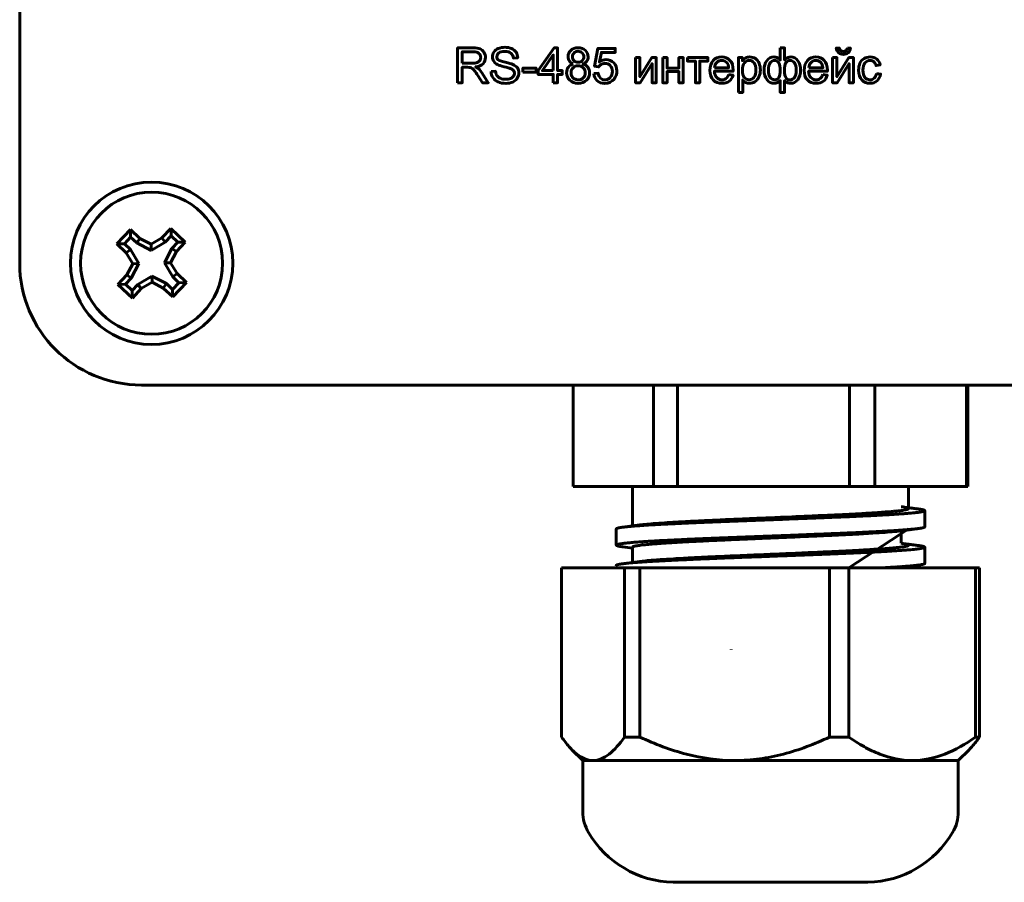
# Model space of a CAD drawing. Header units: millimetres. Extents: x -69 to 44, y -40 to 67.
# Tile 1 of 8: x -44 to 4, y -40 to 2. Entities that reach past the tile are written whole.
import ezdxf

# ---------------------------------------------------------------- set-up
doc = ezdxf.new("R2010")
doc.units = ezdxf.units.MM
doc.linetypes.add('K5LT_BASIC', pattern=[0])

msp = doc.modelspace()

# ---------------------------------------------------------------- linework, layer by layer
at = {"color": 150, "linetype": 'K5LT_BASIC', "lineweight": 60, "true_color": 0x0080ff}
for p, q in [((-44.319, -9.544), (-44.319, 36.456)), ((-38.861, -7.884), (-39.535, -8.596)), ((-38.851, -8.258), (-38.861, -7.884)), ((-38.398, -8.322), (-38.861, -7.884)), ((-36.871, -7.828), (-37.309, -8.292)), ((-36.861, -8.202), (-37.143, -8.5)), ((-36.159, -8.502), (-36.871, -7.828)), ((-36.861, -8.202), (-36.871, -7.828)), ((-36.533, -8.512), (-36.861, -8.202)), ((-39.161, -8.585), (-39.535, -8.596)), ((-39.535, -8.596), (-39.071, -9.034)), ((-38.851, -8.258), (-39.161, -8.585)), ((-39.161, -8.585), (-38.863, -8.867)), ((-38.553, -8.539), (-38.851, -8.258)), ((-38.553, -8.539), (-38.398, -8.322)), ((-37.837, -8.914), (-38.553, -8.539)), ((-37.845, -8.611), (-38.398, -8.322)), ((-37.309, -8.292), (-37.845, -8.611)), ((-37.837, -8.914), (-37.845, -8.611)), ((-37.143, -8.5), (-37.837, -8.914)), ((-37.143, -8.5), (-37.309, -8.292)), ((-36.815, -8.81), (-36.533, -8.512)), ((-36.598, -8.965), (-36.159, -8.502)), ((-36.533, -8.512), (-36.159, -8.502)), ((-38.863, -8.867), (-39.071, -9.034)), ((-39.071, -9.034), (-38.752, -9.57)), ((-38.863, -8.867), (-38.449, -9.561)), ((-37.189, -9.526), (-36.815, -8.81)), ((-36.886, -9.518), (-36.598, -8.965)), ((-36.815, -8.81), (-36.598, -8.965)), ((-38.752, -9.57), (-39.041, -10.122)), ((-38.449, -9.561), (-38.824, -10.277)), ((-38.449, -9.561), (-38.752, -9.57)), ((-37.189, -9.526), (-36.886, -9.518)), ((-36.776, -10.22), (-37.189, -9.526)), ((-36.567, -10.054), (-36.886, -9.518)), ((-39.041, -10.122), (-39.479, -10.586)), ((-38.824, -10.277), (-39.041, -10.122)), ((-38.496, -10.587), (-37.802, -10.174)), ((-37.802, -10.174), (-37.086, -10.548)), ((-37.802, -10.174), (-37.793, -10.477)), ((-36.776, -10.22), (-36.567, -10.054)), ((-36.104, -10.492), (-36.567, -10.054)), ((-39.105, -10.575), (-39.479, -10.586)), ((-39.479, -10.586), (-38.767, -11.259)), ((-38.824, -10.277), (-39.105, -10.575)), ((-39.105, -10.575), (-38.778, -10.885)), ((-38.778, -10.885), (-38.496, -10.587)), ((-38.496, -10.587), (-38.329, -10.796)), ((-38.329, -10.796), (-37.793, -10.477)), ((-37.793, -10.477), (-37.241, -10.765)), ((-37.086, -10.548), (-37.241, -10.765)), ((-37.086, -10.548), (-36.788, -10.83)), ((-36.788, -10.83), (-36.478, -10.502)), ((-36.777, -11.204), (-36.104, -10.492)), ((-36.478, -10.502), (-36.776, -10.22)), ((-36.478, -10.502), (-36.104, -10.492)), ((-38.778, -10.885), (-38.767, -11.259)), ((-38.767, -11.259), (-38.329, -10.796)), ((-37.241, -10.765), (-36.777, -11.204)), ((-36.788, -10.83), (-36.777, -11.204)), ((13.681, -15.544), (-38.319, -15.544)), ((-17.039, -20.544), (-17.039, -15.544)), ((-13.086, -20.544), (-13.086, -15.544)), ((-11.902, -20.544), (-11.902, -15.544)), ((-3.421, -20.544), (-3.421, -15.544)), ((-2.182, -20.544), (-2.182, -15.544)), ((2.345, -20.544), (2.345, -15.544)), ((2.4, -20.544), (2.4, -15.544)), ((-14.119, -20.544), (-17.039, -20.544)), ((-13.086, -20.544), (-14.119, -20.544)), ((-14.119, -22.487), (-14.119, -20.544)), ((-13.086, -20.544), (-11.902, -20.544)), ((-3.421, -20.544), (-11.902, -20.544)), ((-3.421, -20.544), (-2.182, -20.544)), ((2.345, -20.544), (-2.182, -20.544)), ((-0.519, -21.632), (-0.519, -20.544)), ((2.345, -20.544), (2.4, -20.544)), ((0.281, -21.732), (0.281, -22.532)), ((-14.919, -22.632), (-14.919, -23.432)), ((-14.119, -22.487), (-14.597, -22.549)), ((-13.761, -22.44), (-14.119, -22.487)), ((-3.461, -24.544), (-0.519, -22.632)), ((-0.878, -23.34), (-0.878, -22.692)), ((-14.592, -23.517), (-14.119, -23.579)), ((-14.119, -23.579), (-14.119, -23.532)), ((-14.119, -24.287), (-14.119, -23.579)), ((0.281, -23.532), (0.281, -24.332)), ((-13.761, -24.24), (-14.119, -24.287)), ((-17.616, -32.889), (-17.616, -24.544)), ((-14.513, -24.544), (-17.616, -24.544)), ((-14.119, -24.287), (-14.597, -24.349)), ((-14.513, -24.544), (-13.758, -24.544)), ((-14.513, -32.889), (-14.513, -24.544)), ((-4.407, -24.544), (-13.758, -24.544)), ((-13.758, -32.889), (-13.758, -24.544)), ((-4.407, -32.889), (-4.407, -24.544)), ((-4.407, -24.544), (-3.461, -24.544)), ((-3.461, -32.889), (-3.461, -24.544)), ((2.787, -24.544), (-3.461, -24.544)), ((2.787, -24.544), (2.978, -24.544)), ((2.787, -32.889), (2.787, -24.544)), ((2.978, -32.889), (2.978, -24.544)), ((-9.262, -28.566), (-9.262, -28.565)), ((-16.569, -34.044), (-17.103, -33.51)), ((1.931, -34.044), (2.464, -33.51)), ((-16.569, -34.044), (-16.569, -36.571)), ((-16.065, -34.044), (-16.569, -34.044)), ((-9.083, -34.044), (-16.065, -34.044)), ((-0.337, -34.044), (-9.083, -34.044)), ((1.931, -34.044), (-0.337, -34.044)), ((1.931, -34.044), (1.931, -36.571)), ((-2.519, -40.044), (-12.116, -40.044)), ((-12.116, -40.044), (-2.519, -40.044))]:
    msp.add_line(p, q, dxfattribs=at)
for radius in [4, 3.5]:
    msp.add_circle((-37.819, -9.544), radius, dxfattribs=at)
for centre, radius, start, end in [((-38.319, -9.544), 6, 180, 270), ((-14.569, -36.571), 2, 180, 210.5577), ((-0.069, -36.571), 2, 329.4423, 0), ((-11.986, -35.046), 5, 210.5577, 268.4717), ((-2.653, -35.046), 5, 271.5283, 329.4423)]:
    msp.add_arc(centre, radius, start, end, dxfattribs=at)
for points, knots in [([(-22.74, -0.654), (-22.74, -0.654), (-22.74, 1.064), (-22.74, 1.064), (-21.979, 1.064), (-21.979, 1.064), (-21.826, 1.064), (-21.71, 1.048), (-21.55, 0.987), (-21.487, 0.933), (-21.392, 0.777), (-21.368, 0.69), (-21.368, 0.596), (-21.368, 0.474), (-21.408, 0.371), (-21.487, 0.288), (-21.565, 0.204), (-21.687, 0.151), (-21.852, 0.128), (-21.791, 0.1), (-21.746, 0.071), (-21.714, 0.043), (-21.648, -0.018), (-21.585, -0.094), (-21.526, -0.186), (-21.526, -0.186), (-21.229, -0.654), (-21.229, -0.654), (-21.513, -0.654), (-21.513, -0.654), (-21.74, -0.296), (-21.74, -0.296), (-21.806, -0.193), (-21.861, -0.114), (-21.904, -0.059), (-21.947, -0.004), (-21.985, 0.034), (-22.019, 0.056), (-22.053, 0.077), (-22.088, 0.093), (-22.123, 0.101), (-22.149, 0.107), (-22.191, 0.109), (-22.249, 0.109), (-22.249, 0.109), (-22.512, 0.109), (-22.512, 0.109), (-22.512, -0.654), (-22.512, -0.654), (-22.74, -0.654), (-22.74, -0.654)], [0, 0, 0, 0, 0.052632, 0.052632, 0.105263, 0.105263, 0.105263, 0.157895, 0.157895, 0.210526, 0.210526, 0.263158, 0.263158, 0.263158, 0.315789, 0.315789, 0.315789, 0.368421, 0.368421, 0.368421, 0.421053, 0.421053, 0.421053, 0.473684, 0.473684, 0.473684, 0.526316, 0.526316, 0.578947, 0.578947, 0.631579, 0.631579, 0.631579, 0.684211, 0.684211, 0.684211, 0.736842, 0.736842, 0.736842, 0.789474, 0.789474, 0.789474, 0.842105, 0.842105, 0.842105, 0.894737, 0.894737, 0.947368, 0.947368, 1, 1, 1, 1]), ([(-21.087, -0.102), (-21.087, -0.102), (-20.874, -0.083), (-20.874, -0.083), (-20.864, -0.169), (-20.84, -0.24), (-20.803, -0.295), (-20.766, -0.35), (-20.708, -0.395), (-20.63, -0.43), (-20.552, -0.464), (-20.464, -0.481), (-20.367, -0.481), (-20.28, -0.481), (-20.204, -0.468), (-20.071, -0.416), (-20.022, -0.38), (-19.989, -0.335), (-19.957, -0.29), (-19.94, -0.241), (-19.94, -0.188), (-19.94, -0.135), (-19.956, -0.088), (-19.987, -0.047), (-20.018, -0.007), (-20.07, 0.026), (-20.142, 0.054), (-20.188, 0.071), (-20.29, 0.099), (-20.448, 0.137), (-20.606, 0.175), (-20.716, 0.211), (-20.779, 0.244), (-20.861, 0.288), (-20.922, 0.341), (-20.962, 0.405), (-21.002, 0.468), (-21.022, 0.54), (-21.022, 0.619), (-21.022, 0.706), (-20.998, 0.787), (-20.948, 0.862), (-20.899, 0.938), (-20.828, 0.995), (-20.733, 1.034), (-20.639, 1.073), (-20.533, 1.093), (-20.418, 1.093), (-20.291, 1.093), (-20.178, 1.072), (-20.081, 1.031), (-19.984, 0.99), (-19.909, 0.93), (-19.857, 0.85), (-19.804, 0.771), (-19.777, 0.68), (-19.773, 0.579), (-19.773, 0.579), (-19.991, 0.563), (-19.991, 0.563), (-20.002, 0.671), (-20.042, 0.753), (-20.11, 0.808), (-20.177, 0.864), (-20.277, 0.891), (-20.409, 0.891), (-20.547, 0.891), (-20.647, 0.866), (-20.71, 0.816), (-20.772, 0.765), (-20.804, 0.705), (-20.804, 0.633), (-20.804, 0.572), (-20.782, 0.521), (-20.737, 0.481), (-20.693, 0.442), (-20.579, 0.4), (-20.395, 0.359), (-20.21, 0.317), (-20.083, 0.28), (-20.014, 0.249), (-19.915, 0.203), (-19.841, 0.145), (-19.793, 0.075), (-19.746, 0.004), (-19.722, -0.077), (-19.722, -0.169), (-19.722, -0.261), (-19.748, -0.346), (-19.8, -0.427), (-19.853, -0.508), (-19.928, -0.57), (-20.026, -0.615), (-20.124, -0.66), (-20.233, -0.682), (-20.356, -0.682), (-20.511, -0.682), (-20.641, -0.66), (-20.746, -0.614), (-20.851, -0.569), (-20.933, -0.501), (-20.993, -0.41), (-21.053, -0.319), (-21.084, -0.217), (-21.087, -0.102)], [0, 0, 0, 0, 0.028571, 0.028571, 0.028571, 0.057143, 0.057143, 0.057143, 0.085714, 0.085714, 0.085714, 0.114286, 0.114286, 0.114286, 0.142857, 0.142857, 0.171429, 0.171429, 0.171429, 0.2, 0.2, 0.2, 0.228571, 0.228571, 0.228571, 0.257143, 0.257143, 0.257143, 0.285714, 0.285714, 0.285714, 0.314286, 0.314286, 0.314286, 0.342857, 0.342857, 0.342857, 0.371429, 0.371429, 0.371429, 0.4, 0.4, 0.4, 0.428571, 0.428571, 0.428571, 0.457143, 0.457143, 0.457143, 0.485714, 0.485714, 0.485714, 0.514286, 0.514286, 0.514286, 0.542857, 0.542857, 0.542857, 0.571429, 0.571429, 0.571429, 0.6, 0.6, 0.6, 0.628571, 0.628571, 0.628571, 0.657143, 0.657143, 0.657143, 0.685714, 0.685714, 0.685714, 0.714286, 0.714286, 0.714286, 0.742857, 0.742857, 0.742857, 0.771429, 0.771429, 0.771429, 0.8, 0.8, 0.8, 0.828571, 0.828571, 0.828571, 0.857143, 0.857143, 0.857143, 0.885714, 0.885714, 0.885714, 0.914286, 0.914286, 0.914286, 0.942857, 0.942857, 0.942857, 0.971429, 0.971429, 0.971429, 1, 1, 1, 1]), ([(-18.024, -0.654), (-18.024, -0.654), (-18.024, -0.243), (-18.024, -0.243), (-18.77, -0.243), (-18.77, -0.243), (-18.77, -0.049), (-18.77, -0.049), (-17.985, 1.064), (-17.985, 1.064), (-17.813, 1.064), (-17.813, 1.064), (-17.813, -0.049), (-17.813, -0.049), (-17.58, -0.049), (-17.58, -0.049), (-17.58, -0.243), (-17.58, -0.243), (-17.813, -0.243), (-17.813, -0.243), (-17.813, -0.654), (-17.813, -0.654), (-18.024, -0.654), (-18.024, -0.654)], [0, 0, 0, 0, 0.090909, 0.090909, 0.181818, 0.181818, 0.272727, 0.272727, 0.363636, 0.363636, 0.454545, 0.454545, 0.545455, 0.545455, 0.636364, 0.636364, 0.727273, 0.727273, 0.818182, 0.818182, 0.909091, 0.909091, 1, 1, 1, 1]), ([(-17.039, 0.278), (-17.126, 0.31), (-17.191, 0.356), (-17.233, 0.415), (-17.275, 0.474), (-17.296, 0.546), (-17.296, 0.628), (-17.296, 0.753), (-17.252, 0.858), (-17.162, 0.943), (-17.072, 1.028), (-16.953, 1.071), (-16.804, 1.071), (-16.654, 1.071), (-16.534, 1.028), (-16.442, 0.941), (-16.351, 0.853), (-16.306, 0.747), (-16.306, 0.622), (-16.306, 0.543), (-16.326, 0.473), (-16.368, 0.414), (-16.41, 0.355), (-16.473, 0.31), (-16.558, 0.278), (-16.453, 0.243), (-16.373, 0.188), (-16.318, 0.111), (-16.264, 0.035), (-16.236, -0.056), (-16.236, -0.163), (-16.236, -0.309), (-16.288, -0.432), (-16.392, -0.532), (-16.496, -0.632), (-16.632, -0.682), (-16.97, -0.682), (-17.107, -0.632), (-17.21, -0.532), (-17.314, -0.432), (-17.366, -0.307), (-17.366, -0.157), (-17.366, -0.045), (-17.338, 0.049), (-17.281, 0.124), (-17.224, 0.199), (-17.143, 0.25), (-17.039, 0.278)], [0, 0, 0, 0, 0.0625, 0.0625, 0.0625, 0.125, 0.125, 0.125, 0.1875, 0.1875, 0.1875, 0.25, 0.25, 0.25, 0.3125, 0.3125, 0.3125, 0.375, 0.375, 0.375, 0.4375, 0.4375, 0.4375, 0.5, 0.5, 0.5, 0.5625, 0.5625, 0.5625, 0.625, 0.625, 0.625, 0.6875, 0.6875, 0.6875, 0.75, 0.75, 0.8125, 0.8125, 0.8125, 0.875, 0.875, 0.875, 0.9375, 0.9375, 0.9375, 1, 1, 1, 1]), ([(-16.029, -0.203), (-16.029, -0.203), (-15.809, -0.186), (-15.809, -0.186), (-15.792, -0.293), (-15.754, -0.374), (-15.695, -0.428), (-15.636, -0.482), (-15.564, -0.51), (-15.478, -0.51), (-15.376, -0.51), (-15.29, -0.471), (-15.22, -0.395), (-15.15, -0.318), (-15.115, -0.217), (-15.115, -0.09), (-15.115, 0.03), (-15.149, 0.125), (-15.215, 0.194), (-15.282, 0.264), (-15.37, 0.299), (-15.48, 0.299), (-15.549, 0.299), (-15.61, 0.283), (-15.664, 0.252), (-15.718, 0.221), (-15.761, 0.18), (-15.792, 0.131), (-15.792, 0.131), (-15.991, 0.16), (-15.991, 0.16), (-15.825, 1.042), (-15.825, 1.042), (-14.974, 1.042), (-14.974, 1.042), (-14.974, 0.841), (-14.974, 0.841), (-15.657, 0.841), (-15.657, 0.841), (-15.749, 0.378), (-15.749, 0.378), (-15.646, 0.45), (-15.538, 0.486), (-15.425, 0.486), (-15.276, 0.486), (-15.149, 0.434), (-15.047, 0.33), (-14.944, 0.226), (-14.892, 0.093), (-14.892, -0.071), (-14.892, -0.226), (-14.937, -0.36), (-15.028, -0.474), (-15.138, -0.613), (-15.288, -0.682), (-15.478, -0.682), (-15.634, -0.682), (-15.762, -0.638), (-15.86, -0.551), (-15.959, -0.463), (-16.015, -0.347), (-16.029, -0.203)], [0, 0, 0, 0, 0.045455, 0.045455, 0.045455, 0.090909, 0.090909, 0.090909, 0.136364, 0.136364, 0.136364, 0.181818, 0.181818, 0.181818, 0.227273, 0.227273, 0.227273, 0.272727, 0.272727, 0.272727, 0.318182, 0.318182, 0.318182, 0.363636, 0.363636, 0.363636, 0.409091, 0.409091, 0.409091, 0.454545, 0.454545, 0.5, 0.5, 0.545455, 0.545455, 0.590909, 0.590909, 0.636364, 0.636364, 0.681818, 0.681818, 0.681818, 0.727273, 0.727273, 0.727273, 0.772727, 0.772727, 0.772727, 0.818182, 0.818182, 0.818182, 0.863636, 0.863636, 0.863636, 0.909091, 0.909091, 0.909091, 0.954545, 0.954545, 0.954545, 1, 1, 1, 1]), ([(-6.842, 1.064), (-6.842, 1.064), (-6.63, 1.064), (-6.63, 1.064), (-6.63, 0.469), (-6.63, 0.469), (-6.587, 0.519), (-6.539, 0.556), (-6.487, 0.581), (-6.435, 0.605), (-6.378, 0.618), (-6.318, 0.618), (-6.171, 0.618), (-6.054, 0.556), (-5.968, 0.434), (-5.882, 0.311), (-5.839, 0.156), (-5.839, -0.03), (-5.839, -0.224), (-5.885, -0.381), (-5.978, -0.5), (-6.071, -0.62), (-6.186, -0.68), (-6.324, -0.68), (-6.369, -0.68), (-6.415, -0.673), (-6.509, -0.645), (-6.565, -0.606), (-6.63, -0.544), (-6.63, -0.544), (-6.63, -1.131), (-6.63, -1.131), (-6.842, -1.131), (-6.842, -1.131), (-6.842, -0.544), (-6.842, -0.544), (-6.884, -0.589), (-6.93, -0.623), (-6.981, -0.646), (-7.033, -0.669), (-7.088, -0.68), (-7.147, -0.68), (-7.278, -0.68), (-7.392, -0.623), (-7.489, -0.509), (-7.587, -0.394), (-7.636, -0.231), (-7.636, -0.018), (-7.636, 0.162), (-7.592, 0.313), (-7.415, 0.557), (-7.297, 0.618), (-7.147, 0.618), (-7.085, 0.618), (-7.028, 0.605), (-6.977, 0.581), (-6.927, 0.556), (-6.882, 0.519), (-6.842, 0.469), (-6.842, 0.469), (-6.842, 1.064), (-6.842, 1.064)], [0, 0, 0, 0, 0.045455, 0.045455, 0.090909, 0.090909, 0.090909, 0.136364, 0.136364, 0.136364, 0.181818, 0.181818, 0.181818, 0.227273, 0.227273, 0.227273, 0.272727, 0.272727, 0.272727, 0.318182, 0.318182, 0.318182, 0.363636, 0.363636, 0.363636, 0.409091, 0.409091, 0.454545, 0.454545, 0.454545, 0.5, 0.5, 0.545455, 0.545455, 0.590909, 0.590909, 0.590909, 0.636364, 0.636364, 0.636364, 0.681818, 0.681818, 0.681818, 0.727273, 0.727273, 0.727273, 0.772727, 0.772727, 0.772727, 0.818182, 0.818182, 0.863636, 0.863636, 0.863636, 0.909091, 0.909091, 0.909091, 0.954545, 0.954545, 0.954545, 1, 1, 1, 1]), ([(-3.529, 1.052), (-3.529, 1.052), (-3.385, 1.052), (-3.385, 1.052), (-3.396, 0.953), (-3.432, 0.877), (-3.492, 0.825), (-3.552, 0.771), (-3.632, 0.745), (-3.731, 0.745), (-3.831, 0.745), (-3.911, 0.771), (-3.971, 0.824), (-4.03, 0.877), (-4.066, 0.953), (-4.078, 1.052), (-4.078, 1.052), (-3.934, 1.052), (-3.934, 1.052), (-3.923, 0.998), (-3.901, 0.958), (-3.869, 0.931), (-3.837, 0.905), (-3.793, 0.891), (-3.738, 0.891), (-3.674, 0.891), (-3.626, 0.904), (-3.594, 0.93), (-3.561, 0.956), (-3.539, 0.996), (-3.529, 1.052)], [0, 0, 0, 0, 0.1, 0.1, 0.1, 0.2, 0.2, 0.2, 0.3, 0.3, 0.3, 0.4, 0.4, 0.4, 0.5, 0.5, 0.5, 0.6, 0.6, 0.6, 0.7, 0.7, 0.7, 0.8, 0.8, 0.8, 0.9, 0.9, 0.9, 1, 1, 1, 1]), ([(-22.512, 0.306), (-22.512, 0.306), (-22.025, 0.306), (-22.025, 0.306), (-21.921, 0.306), (-21.84, 0.317), (-21.782, 0.338), (-21.723, 0.36), (-21.679, 0.394), (-21.649, 0.442), (-21.618, 0.489), (-21.603, 0.54), (-21.603, 0.595), (-21.603, 0.677), (-21.632, 0.744), (-21.691, 0.796), (-21.75, 0.849), (-21.843, 0.875), (-21.969, 0.875), (-21.969, 0.875), (-22.512, 0.875), (-22.512, 0.875), (-22.512, 0.306), (-22.512, 0.306)], [0, 0, 0, 0, 0.125, 0.125, 0.125, 0.25, 0.25, 0.25, 0.375, 0.375, 0.375, 0.5, 0.5, 0.5, 0.625, 0.625, 0.625, 0.75, 0.75, 0.75, 0.875, 0.875, 1, 1, 1, 1]), ([(-18.024, -0.049), (-18.024, -0.049), (-18.024, 0.723), (-18.024, 0.723), (-18.562, -0.049), (-18.562, -0.049), (-18.024, -0.049), (-18.024, -0.049)], [0, 0, 0, 0, 0.333333, 0.333333, 0.666667, 0.666667, 1, 1, 1, 1]), ([(-17.081, 0.636), (-17.081, 0.554), (-17.055, 0.488), (-17.003, 0.436), (-16.951, 0.385), (-16.883, 0.359), (-16.799, 0.359), (-16.717, 0.359), (-16.65, 0.384), (-16.547, 0.487), (-16.522, 0.549), (-16.522, 0.624), (-16.522, 0.701), (-16.548, 0.767), (-16.601, 0.819), (-16.654, 0.872), (-16.721, 0.899), (-16.801, 0.899), (-16.882, 0.899), (-16.949, 0.873), (-17.002, 0.821), (-17.054, 0.769), (-17.081, 0.708), (-17.081, 0.636)], [0, 0, 0, 0, 0.125, 0.125, 0.125, 0.25, 0.25, 0.25, 0.375, 0.375, 0.5, 0.5, 0.5, 0.625, 0.625, 0.625, 0.75, 0.75, 0.75, 0.875, 0.875, 0.875, 1, 1, 1, 1]), ([(-13.971, 0.591), (-13.971, 0.591), (-13.76, 0.591), (-13.76, 0.591), (-13.76, -0.358), (-13.76, -0.358), (-13.173, 0.591), (-13.173, 0.591), (-12.947, 0.591), (-12.947, 0.591), (-12.947, -0.654), (-12.947, -0.654), (-13.158, -0.654), (-13.158, -0.654), (-13.158, 0.29), (-13.158, 0.29), (-13.744, -0.654), (-13.744, -0.654), (-13.971, -0.654), (-13.971, -0.654), (-13.971, 0.591), (-13.971, 0.591)], [0, 0, 0, 0, 0.1, 0.1, 0.2, 0.2, 0.3, 0.3, 0.4, 0.4, 0.5, 0.5, 0.6, 0.6, 0.7, 0.7, 0.8, 0.8, 0.9, 0.9, 1, 1, 1, 1]), ([(-12.631, 0.591), (-12.631, 0.591), (-12.42, 0.591), (-12.42, 0.591), (-12.42, 0.073), (-12.42, 0.073), (-11.834, 0.073), (-11.834, 0.073), (-11.834, 0.591), (-11.834, 0.591), (-11.623, 0.591), (-11.623, 0.591), (-11.623, -0.654), (-11.623, -0.654), (-11.834, -0.654), (-11.834, -0.654), (-11.834, -0.102), (-11.834, -0.102), (-12.42, -0.102), (-12.42, -0.102), (-12.42, -0.654), (-12.42, -0.654), (-12.631, -0.654), (-12.631, -0.654), (-12.631, 0.591), (-12.631, 0.591)], [0, 0, 0, 0, 0.083333, 0.083333, 0.166667, 0.166667, 0.25, 0.25, 0.333333, 0.333333, 0.416667, 0.416667, 0.5, 0.5, 0.583333, 0.583333, 0.666667, 0.666667, 0.75, 0.75, 0.833333, 0.833333, 0.916667, 0.916667, 1, 1, 1, 1]), ([(-11.417, 0.591), (-11.417, 0.591), (-10.409, 0.591), (-10.409, 0.591), (-10.409, 0.416), (-10.409, 0.416), (-10.807, 0.416), (-10.807, 0.416), (-10.807, -0.654), (-10.807, -0.654), (-11.018, -0.654), (-11.018, -0.654), (-11.018, 0.416), (-11.018, 0.416), (-11.417, 0.416), (-11.417, 0.416), (-11.417, 0.591), (-11.417, 0.591)], [0, 0, 0, 0, 0.125, 0.125, 0.25, 0.25, 0.375, 0.375, 0.5, 0.5, 0.625, 0.625, 0.75, 0.75, 0.875, 0.875, 1, 1, 1, 1]), ([(-9.385, -0.251), (-9.385, -0.251), (-9.167, -0.279), (-9.167, -0.279), (-9.201, -0.406), (-9.264, -0.505), (-9.357, -0.575), (-9.45, -0.645), (-9.568, -0.68), (-9.713, -0.68), (-9.894, -0.68), (-10.038, -0.624), (-10.144, -0.512), (-10.251, -0.4), (-10.304, -0.243), (-10.304, -0.041), (-10.304, 0.167), (-10.25, 0.33), (-10.143, 0.445), (-10.035, 0.56), (-9.896, 0.618), (-9.724, 0.618), (-9.558, 0.618), (-9.423, 0.561), (-9.318, 0.448), (-9.212, 0.335), (-9.16, 0.176), (-9.16, -0.029), (-9.16, -0.041), (-9.16, -0.06), (-9.161, -0.085), (-9.161, -0.085), (-10.088, -0.085), (-10.088, -0.085), (-10.08, -0.221), (-10.042, -0.326), (-9.972, -0.398), (-9.903, -0.471), (-9.816, -0.507), (-9.713, -0.507), (-9.635, -0.507), (-9.57, -0.487), (-9.515, -0.446), (-9.46, -0.405), (-9.417, -0.34), (-9.385, -0.251)], [0, 0, 0, 0, 0.066667, 0.066667, 0.066667, 0.133333, 0.133333, 0.133333, 0.2, 0.2, 0.2, 0.266667, 0.266667, 0.266667, 0.333333, 0.333333, 0.333333, 0.4, 0.4, 0.4, 0.466667, 0.466667, 0.466667, 0.533333, 0.533333, 0.533333, 0.6, 0.6, 0.6, 0.666667, 0.666667, 0.666667, 0.733333, 0.733333, 0.733333, 0.8, 0.8, 0.8, 0.866667, 0.866667, 0.866667, 0.933333, 0.933333, 0.933333, 1, 1, 1, 1]), ([(-8.9, -1.131), (-8.9, -1.131), (-8.9, 0.591), (-8.9, 0.591), (-8.708, 0.591), (-8.708, 0.591), (-8.708, 0.428), (-8.708, 0.428), (-8.663, 0.491), (-8.612, 0.539), (-8.555, 0.57), (-8.498, 0.602), (-8.429, 0.618), (-8.348, 0.618), (-8.241, 0.618), (-8.148, 0.591), (-8.067, 0.536), (-7.985, 0.482), (-7.924, 0.404), (-7.883, 0.305), (-7.842, 0.206), (-7.821, 0.097), (-7.821, -0.022), (-7.821, -0.149), (-7.844, -0.263), (-7.889, -0.365), (-7.935, -0.466), (-8.001, -0.544), (-8.088, -0.599), (-8.175, -0.653), (-8.267, -0.68), (-8.362, -0.68), (-8.433, -0.68), (-8.496, -0.665), (-8.552, -0.636), (-8.608, -0.606), (-8.653, -0.569), (-8.689, -0.524), (-8.689, -0.524), (-8.689, -1.131), (-8.689, -1.131), (-8.9, -1.131), (-8.9, -1.131)], [0, 0, 0, 0, 0.066667, 0.066667, 0.133333, 0.133333, 0.2, 0.2, 0.2, 0.266667, 0.266667, 0.266667, 0.333333, 0.333333, 0.333333, 0.4, 0.4, 0.4, 0.466667, 0.466667, 0.466667, 0.533333, 0.533333, 0.533333, 0.6, 0.6, 0.6, 0.666667, 0.666667, 0.666667, 0.733333, 0.733333, 0.733333, 0.8, 0.8, 0.8, 0.866667, 0.866667, 0.866667, 0.933333, 0.933333, 1, 1, 1, 1]), ([(-4.743, -0.251), (-4.743, -0.251), (-4.525, -0.279), (-4.525, -0.279), (-4.559, -0.406), (-4.622, -0.505), (-4.715, -0.575), (-4.808, -0.645), (-4.926, -0.68), (-5.07, -0.68), (-5.252, -0.68), (-5.396, -0.624), (-5.502, -0.512), (-5.609, -0.4), (-5.662, -0.243), (-5.662, -0.041), (-5.662, 0.167), (-5.608, 0.33), (-5.501, 0.445), (-5.393, 0.56), (-5.253, 0.618), (-5.082, 0.618), (-4.916, 0.618), (-4.78, 0.561), (-4.675, 0.448), (-4.57, 0.335), (-4.517, 0.176), (-4.517, -0.029), (-4.517, -0.041), (-4.518, -0.06), (-4.519, -0.085), (-4.519, -0.085), (-5.446, -0.085), (-5.446, -0.085), (-5.438, -0.221), (-5.399, -0.326), (-5.33, -0.398), (-5.261, -0.471), (-5.174, -0.507), (-5.07, -0.507), (-4.993, -0.507), (-4.927, -0.487), (-4.873, -0.446), (-4.818, -0.405), (-4.775, -0.34), (-4.743, -0.251)], [0, 0, 0, 0, 0.066667, 0.066667, 0.066667, 0.133333, 0.133333, 0.133333, 0.2, 0.2, 0.2, 0.266667, 0.266667, 0.266667, 0.333333, 0.333333, 0.333333, 0.4, 0.4, 0.4, 0.466667, 0.466667, 0.466667, 0.533333, 0.533333, 0.533333, 0.6, 0.6, 0.6, 0.666667, 0.666667, 0.666667, 0.733333, 0.733333, 0.733333, 0.8, 0.8, 0.8, 0.866667, 0.866667, 0.866667, 0.933333, 0.933333, 0.933333, 1, 1, 1, 1]), ([(-4.258, 0.591), (-4.258, 0.591), (-4.047, 0.591), (-4.047, 0.591), (-4.047, -0.358), (-4.047, -0.358), (-3.46, 0.591), (-3.46, 0.591), (-3.234, 0.591), (-3.234, 0.591), (-3.234, -0.654), (-3.234, -0.654), (-3.445, -0.654), (-3.445, -0.654), (-3.445, 0.29), (-3.445, 0.29), (-4.03, -0.654), (-4.03, -0.654), (-4.258, -0.654), (-4.258, -0.654), (-4.258, 0.591), (-4.258, 0.591)], [0, 0, 0, 0, 0.1, 0.1, 0.2, 0.2, 0.3, 0.3, 0.4, 0.4, 0.5, 0.5, 0.6, 0.6, 0.7, 0.7, 0.8, 0.8, 0.9, 0.9, 1, 1, 1, 1]), ([(-2.104, -0.198), (-2.104, -0.198), (-1.898, -0.227), (-1.898, -0.227), (-1.921, -0.368), (-1.979, -0.479), (-2.072, -0.56), (-2.165, -0.64), (-2.28, -0.68), (-2.415, -0.68), (-2.585, -0.68), (-2.722, -0.624), (-2.825, -0.513), (-2.929, -0.402), (-2.98, -0.243), (-2.98, -0.036), (-2.98, 0.099), (-2.958, 0.216), (-2.913, 0.316), (-2.869, 0.417), (-2.801, 0.492), (-2.71, 0.542), (-2.619, 0.593), (-2.521, 0.618), (-2.414, 0.618), (-2.279, 0.618), (-2.168, 0.584), (-2.083, 0.516), (-1.997, 0.447), (-1.941, 0.35), (-1.917, 0.224), (-1.917, 0.224), (-2.121, 0.193), (-2.121, 0.193), (-2.141, 0.277), (-2.175, 0.34), (-2.225, 0.382), (-2.275, 0.424), (-2.335, 0.445), (-2.405, 0.445), (-2.512, 0.445), (-2.598, 0.407), (-2.665, 0.331), (-2.731, 0.255), (-2.764, 0.135), (-2.764, -0.03), (-2.764, -0.197), (-2.732, -0.318), (-2.668, -0.394), (-2.604, -0.469), (-2.52, -0.507), (-2.418, -0.507), (-2.334, -0.507), (-2.265, -0.482), (-2.21, -0.431), (-2.154, -0.381), (-2.119, -0.303), (-2.104, -0.198)], [0, 0, 0, 0, 0.052632, 0.052632, 0.052632, 0.105263, 0.105263, 0.105263, 0.157895, 0.157895, 0.157895, 0.210526, 0.210526, 0.210526, 0.263158, 0.263158, 0.263158, 0.315789, 0.315789, 0.315789, 0.368421, 0.368421, 0.368421, 0.421053, 0.421053, 0.421053, 0.473684, 0.473684, 0.473684, 0.526316, 0.526316, 0.526316, 0.578947, 0.578947, 0.578947, 0.631579, 0.631579, 0.631579, 0.684211, 0.684211, 0.684211, 0.736842, 0.736842, 0.736842, 0.789474, 0.789474, 0.789474, 0.842105, 0.842105, 0.842105, 0.894737, 0.894737, 0.894737, 0.947368, 0.947368, 0.947368, 1, 1, 1, 1]), ([(-19.523, -0.138), (-19.523, -0.138), (-19.523, 0.073), (-19.523, 0.073), (-18.87, 0.073), (-18.87, 0.073), (-18.87, -0.138), (-18.87, -0.138), (-19.523, -0.138), (-19.523, -0.138)], [0, 0, 0, 0, 0.25, 0.25, 0.5, 0.5, 0.75, 0.75, 1, 1, 1, 1]), ([(-17.15, -0.158), (-17.15, -0.219), (-17.136, -0.277), (-17.108, -0.333), (-17.08, -0.389), (-17.038, -0.432), (-16.981, -0.463), (-16.925, -0.494), (-16.864, -0.51), (-16.799, -0.51), (-16.698, -0.51), (-16.615, -0.477), (-16.484, -0.348), (-16.452, -0.265), (-16.452, -0.165), (-16.452, -0.064), (-16.486, 0.02), (-16.552, 0.087), (-16.62, 0.153), (-16.704, 0.186), (-16.806, 0.186), (-16.906, 0.186), (-16.988, 0.153), (-17.053, 0.088), (-17.118, 0.022), (-17.15, -0.06), (-17.15, -0.158)], [0, 0, 0, 0, 0.111111, 0.111111, 0.111111, 0.222222, 0.222222, 0.222222, 0.333333, 0.333333, 0.333333, 0.444444, 0.444444, 0.555556, 0.555556, 0.555556, 0.666667, 0.666667, 0.666667, 0.777778, 0.777778, 0.777778, 0.888889, 0.888889, 0.888889, 1, 1, 1, 1]), ([(-10.076, 0.088), (-10.076, 0.088), (-9.383, 0.088), (-9.383, 0.088), (-9.392, 0.192), (-9.419, 0.271), (-9.462, 0.323), (-9.529, 0.404), (-9.616, 0.445), (-9.723, 0.445), (-9.82, 0.445), (-9.901, 0.413), (-9.967, 0.348), (-10.033, 0.283), (-10.069, 0.196), (-10.076, 0.088)], [0, 0, 0, 0, 0.2, 0.2, 0.2, 0.4, 0.4, 0.4, 0.6, 0.6, 0.6, 0.8, 0.8, 0.8, 1, 1, 1, 1]), ([(-8.708, -0.039), (-8.708, -0.198), (-8.676, -0.316), (-8.612, -0.392), (-8.547, -0.469), (-8.468, -0.507), (-8.376, -0.507), (-8.283, -0.507), (-8.203, -0.468), (-8.137, -0.388), (-8.07, -0.309), (-8.037, -0.187), (-8.037, -0.021), (-8.037, 0.137), (-8.069, 0.256), (-8.134, 0.334), (-8.199, 0.413), (-8.277, 0.452), (-8.367, 0.452), (-8.457, 0.452), (-8.536, 0.41), (-8.605, 0.327), (-8.674, 0.243), (-8.708, 0.121), (-8.708, -0.039)], [0, 0, 0, 0, 0.125, 0.125, 0.125, 0.25, 0.25, 0.25, 0.375, 0.375, 0.375, 0.5, 0.5, 0.5, 0.625, 0.625, 0.625, 0.75, 0.75, 0.75, 0.875, 0.875, 0.875, 1, 1, 1, 1]), ([(-7.42, -0.012), (-7.42, -0.188), (-7.39, -0.314), (-7.331, -0.391), (-7.273, -0.468), (-7.2, -0.507), (-7.113, -0.507), (-7.021, -0.507), (-6.953, -0.469), (-6.908, -0.392), (-6.863, -0.315), (-6.84, -0.2), (-6.84, -0.046), (-6.84, 0.118), (-6.864, 0.24), (-6.912, 0.322), (-6.959, 0.404), (-7.031, 0.445), (-7.127, 0.445), (-7.213, 0.445), (-7.283, 0.405), (-7.338, 0.325), (-7.393, 0.245), (-7.42, 0.133), (-7.42, -0.012)], [0, 0, 0, 0, 0.125, 0.125, 0.125, 0.25, 0.25, 0.25, 0.375, 0.375, 0.375, 0.5, 0.5, 0.5, 0.625, 0.625, 0.625, 0.75, 0.75, 0.75, 0.875, 0.875, 0.875, 1, 1, 1, 1]), ([(-6.632, -0.036), (-6.632, -0.223), (-6.606, -0.349), (-6.554, -0.413), (-6.503, -0.478), (-6.439, -0.51), (-6.362, -0.51), (-6.276, -0.51), (-6.203, -0.47), (-6.143, -0.391), (-6.082, -0.312), (-6.052, -0.189), (-6.052, -0.022), (-6.052, 0.135), (-6.08, 0.252), (-6.136, 0.33), (-6.191, 0.407), (-6.263, 0.445), (-6.35, 0.445), (-6.444, 0.445), (-6.514, 0.405), (-6.561, 0.325), (-6.608, 0.244), (-6.632, 0.124), (-6.632, -0.036)], [0, 0, 0, 0, 0.125, 0.125, 0.125, 0.25, 0.25, 0.25, 0.375, 0.375, 0.375, 0.5, 0.5, 0.5, 0.625, 0.625, 0.625, 0.75, 0.75, 0.75, 0.875, 0.875, 0.875, 1, 1, 1, 1]), ([(-5.434, 0.088), (-5.434, 0.088), (-4.741, 0.088), (-4.741, 0.088), (-4.75, 0.192), (-4.776, 0.271), (-4.82, 0.323), (-4.887, 0.404), (-4.974, 0.445), (-5.081, 0.445), (-5.178, 0.445), (-5.259, 0.413), (-5.325, 0.348), (-5.39, 0.283), (-5.427, 0.196), (-5.434, 0.088)], [0, 0, 0, 0, 0.2, 0.2, 0.2, 0.4, 0.4, 0.4, 0.6, 0.6, 0.6, 0.8, 0.8, 0.8, 1, 1, 1, 1]), ([(-0.519, -21.632), (-0.519, -21.644), (-0.556, -21.67), (-0.725, -21.707), (-0.963, -21.738), (-1.155, -21.758), (-1.358, -21.776), (-1.619, -21.798), (-2.006, -21.826), (-2.403, -21.851), (-2.87, -21.879), (-3.437, -21.91), (-3.897, -21.932), (-4.435, -21.957), (-5.262, -21.994), (-6.134, -22.033), (-6.686, -22.056)], [0, 0, 0, 0, 1.407485, 3.068231, 4.413051, 5.193458, 5.466781, 6.720049, 7.812764, 8.790409, 9.767889, 11.096024, 12.435909, 12.499112, 14.189371, 17, 17, 17, 17]), ([(-0.878, -21.54), (-0.849, -21.543), (-0.82, -21.547), (-0.74, -21.558), (-0.689, -21.565), (-0.582, -21.579), (-0.526, -21.586), (-0.415, -21.601), (-0.359, -21.608), (-0.248, -21.622), (-0.192, -21.63), (-0.106, -21.641), (-0.076, -21.645), (-0.044, -21.649), (-0.043, -21.649), (-0.042, -21.649)], [0, 0, 0, 0, 1.879708, 1.879708, 5.169196, 5.169196, 8.769196, 8.769196, 12.369196, 12.369196, 15.969196, 15.969196, 17.912454, 17.912454, 18, 18, 18, 18]), ([(-6.686, -22.056), (-7.067, -22.073), (-7.546, -22.093), (-8.071, -22.115), (-8.264, -22.123), (-8.747, -22.142), (-9.532, -22.176), (-10.51, -22.222), (-11.333, -22.264), (-11.84, -22.291), (-12.289, -22.317), (-12.716, -22.343), (-13.208, -22.381), (-13.548, -22.414), (-13.708, -22.433), (-13.761, -22.44)], [0, 0, 0, 0, 2.020434, 2.519629, 2.781745, 3.047627, 5.09493, 7.035798, 8.667894, 10.219682, 10.517506, 11.976347, 13.612898, 15.143065, 16, 16, 16, 16]), ([(-0.875, -22.726), (-0.968, -22.738), (-1.089, -22.752), (-1.361, -22.777), (-1.687, -22.803), (-2.204, -22.839), (-2.728, -22.871), (-3.273, -22.901), (-3.748, -22.925), (-4.098, -22.941), (-4.465, -22.958), (-5.109, -22.987), (-6.281, -23.039), (-7.277, -23.081), (-7.977, -23.111), (-8.227, -23.121), (-8.524, -23.133), (-9.016, -23.154), (-9.691, -23.184), (-10.469, -23.22), (-11.177, -23.256), (-11.652, -23.281), (-11.982, -23.299), (-12.298, -23.317), (-12.658, -23.34), (-13.035, -23.368), (-13.357, -23.395), (-13.667, -23.426), (-13.884, -23.456), (-13.993, -23.477), (-14.088, -23.5), (-14.119, -23.517), (-14.119, -23.532)], [0, 0, 0, 0, 1.490976, 1.656279, 3.168835, 4.809656, 5.97777, 6.989394, 8.471343, 8.919166, 9.05338, 10.609049, 12.533612, 15.298324, 15.728109, 16.16317, 16.603137, 17.277657, 18.760024, 20.239107, 21.669673, 23.024182, 23.343616, 23.967572, 25.304157, 26.179749, 27.323571, 28.573281, 30.008483, 30.921077, 31.21158, 33, 33, 33, 33]), ([(-0.046, -22.617), (-0.073, -22.621), (-0.1, -22.624), (-0.173, -22.634), (-0.22, -22.64), (-0.323, -22.654), (-0.378, -22.661), (-0.488, -22.675), (-0.544, -22.683), (-0.654, -22.697), (-0.71, -22.704), (-0.8, -22.716), (-0.836, -22.721), (-0.873, -22.726), (-0.874, -22.726), (-0.875, -22.726)], [0, 0, 0, 0, 1.745909, 1.745909, 4.801249, 4.801249, 8.401249, 8.401249, 12.001249, 12.001249, 15.601249, 15.601249, 17.911765, 17.911765, 18, 18, 18, 18]), ([(-0.519, -23.432), (-0.519, -23.447), (-0.568, -23.473), (-0.729, -23.506), (-0.906, -23.531), (-1.061, -23.549), (-1.195, -23.562), (-1.36, -23.577), (-1.624, -23.598), (-2.01, -23.626), (-2.405, -23.651), (-2.871, -23.679), (-3.44, -23.71), (-3.9, -23.732), (-4.514, -23.76), (-5.308, -23.796), (-6.544, -23.85), (-7.5, -23.891), (-8.135, -23.917), (-8.596, -23.936), (-9.134, -23.959), (-9.81, -23.989), (-10.557, -24.024), (-11.25, -24.059), (-11.722, -24.085), (-11.963, -24.098), (-12.292, -24.117), (-12.68, -24.141), (-13.127, -24.175), (-13.477, -24.206), (-13.676, -24.228), (-13.761, -24.24)], [0, 0, 0, 0, 1.82209, 3.020036, 3.832906, 4.801657, 5.120672, 5.417977, 6.65329, 7.726196, 8.686795, 9.650241, 10.962288, 12.303136, 12.347536, 14.442468, 16.59455, 18.652353, 19.218635, 19.78791, 20.988723, 21.982286, 23.357245, 25.091012, 26.070348, 26.396688, 26.722258, 28.359349, 29.348349, 30.672666, 32, 32, 32, 32]), ([(-0.878, -23.34), (-0.849, -23.343), (-0.82, -23.347), (-0.74, -23.358), (-0.689, -23.365), (-0.582, -23.379), (-0.526, -23.386), (-0.415, -23.401), (-0.359, -23.408), (-0.248, -23.422), (-0.192, -23.43), (-0.106, -23.441), (-0.076, -23.445), (-0.044, -23.449), (-0.043, -23.449), (-0.042, -23.449)], [0, 0, 0, 0, 1.879708, 1.879708, 5.169196, 5.169196, 8.769196, 8.769196, 12.369196, 12.369196, 15.969196, 15.969196, 17.912454, 17.912454, 18, 18, 18, 18]), ([(-0.046, -24.417), (-0.073, -24.421), (-0.1, -24.424), (-0.173, -24.434), (-0.22, -24.44), (-0.323, -24.454), (-0.378, -24.461), (-0.488, -24.475), (-0.544, -24.483), (-0.654, -24.497), (-0.71, -24.504), (-0.8, -24.516), (-0.836, -24.521), (-0.873, -24.526), (-0.874, -24.526), (-0.875, -24.526)], [0, 0, 0, 0, 1.745909, 1.745909, 4.801249, 4.801249, 8.401249, 8.401249, 12.001249, 12.001249, 15.601249, 15.601249, 17.911765, 17.911765, 18, 18, 18, 18]), ([(-17.103, -33.51), (-17.149, -33.464), (-17.195, -33.415), (-17.369, -33.221), (-17.493, -33.062), (-17.616, -32.889)], [0.6594734, 0.6594734, 0.6594734, 0.6594734, 0.75, 0.75, 1, 1, 1, 1]), ([(-14.513, -32.889), (-14.759, -33.235), (-15.009, -33.523), (-15.396, -33.827), (-15.527, -33.906), (-15.793, -34.015), (-15.93, -34.044), (-16.065, -34.044)], [0, 0, 0, 0, 0.5, 0.5, 0.75, 0.75, 1, 1, 1, 1]), ([(-9.083, -34.044), (-9.893, -34.044), (-10.687, -33.932), (-11.858, -33.629), (-12.246, -33.505), (-13.012, -33.221), (-13.388, -33.062), (-13.758, -32.889)], [0, 0, 0, 0, 0.5, 0.5, 0.75, 0.75, 1, 1, 1, 1]), ([(-4.407, -32.889), (-5.147, -33.235), (-5.902, -33.523), (-7.068, -33.827), (-7.463, -33.906), (-8.265, -34.015), (-8.677, -34.044), (-9.083, -34.044)], [0, 0, 0, 0, 0.5, 0.5, 0.75, 0.75, 1, 1, 1, 1]), ([(-0.337, -34.044), (-0.883, -34.044), (-1.415, -33.93), (-2.198, -33.626), (-2.457, -33.502), (-2.968, -33.218), (-3.217, -33.06), (-3.461, -32.889)], [0, 0, 0, 0, 0.5, 0.5, 0.75, 0.75, 1, 1, 1, 1]), ([(2.787, -32.889), (2.298, -33.231), (1.784, -33.525), (0.742, -33.93), (0.209, -34.044), (-0.337, -34.044)], [0, 0, 0, 0, 0.5, 0.5, 1, 1, 1, 1]), ([(2.464, -33.51), (2.511, -33.464), (2.557, -33.415), (2.73, -33.221), (2.855, -33.062), (2.978, -32.889)], [0.6594734, 0.6594734, 0.6594734, 0.6594734, 0.75, 0.75, 1, 1, 1, 1]), ([(-16.065, -34.044), (-16.334, -34.044), (-16.597, -33.932), (-16.939, -33.665), (-17.021, -33.592), (-17.103, -33.51)], [0, 0, 0, 0, 0.5, 0.5, 0.6594734, 0.6594734, 0.6594734, 0.6594734])]:
    msp.add_open_spline(points, degree=3, knots=knots, dxfattribs=at)
for points, weights, knots in [([(0.281, -21.732), (0.281, -21.799), (-0.503, -21.864), (-1.594, -21.954), (-3.78, -22.044), (-5.965, -22.134), (-8.409, -22.224), (-10.853, -22.314), (-12.622, -22.404), (-14.03, -22.475), (-14.597, -22.549)], [0.980591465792, 0.964396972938, 1, 0.951056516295, 1, 0.951056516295, 1, 0.951056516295, 1, 0.960636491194, 0.984590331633], [0.093502, 0.093502, 0.093502, 0.1142857, 0.1142857, 0.1428571, 0.1428571, 0.1714286, 0.1714286, 0.2, 0.2, 0.222979, 0.222979, 0.222979]), ([(-0.042, -21.649), (0.092, -21.667), (0.171, -21.684), (0.281, -21.707), (0.281, -21.732)], [0.984590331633, 0.990420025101, 1, 0.986659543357, 0.980591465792], [0.08012184, 0.08012184, 0.08012184, 0.08571429, 0.08571429, 0.09350196, 0.09350196, 0.09350196]), ([(-14.597, -22.549), (-14.731, -22.567), (-14.809, -22.584), (-14.919, -22.607), (-14.919, -22.632)], [0.984590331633, 0.990420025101, 1, 0.986659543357, 0.980591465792], [0.22297899, 0.22297899, 0.22297899, 0.22857143, 0.22857143, 0.2363591, 0.2363591, 0.2363591]), ([(-0.046, -22.617), (-0.227, -22.641), (-0.503, -22.664), (-1.594, -22.754), (-3.78, -22.844), (-5.965, -22.934), (-8.409, -23.024), (-10.853, -23.114), (-12.622, -23.204), (-14.391, -23.294), (-14.809, -23.384), (-14.919, -23.407), (-14.919, -23.432)], [0.98107097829, 0.987174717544, 1, 0.951056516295, 1, 0.951056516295, 1, 0.951056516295, 1, 0.951056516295, 1, 0.986659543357, 0.980591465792], [0.1067988, 0.1067988, 0.1067988, 0.1142857, 0.1142857, 0.1428571, 0.1428571, 0.1714286, 0.1714286, 0.2, 0.2, 0.2285714, 0.2285714, 0.2363591, 0.2363591, 0.2363591]), ([(-0.519, -23.665), (-1.613, -23.755), (-3.78, -23.844), (-5.965, -23.934), (-8.409, -24.024), (-10.853, -24.114), (-12.622, -24.204), (-14.03, -24.275), (-14.597, -24.349)], [0.999221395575, 0.951448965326, 1, 0.951056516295, 1, 0.951056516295, 1, 0.960636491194, 0.984590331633], [0.4002291, 0.4002291, 0.4002291, 0.4285714, 0.4285714, 0.4571429, 0.4571429, 0.4857143, 0.4857143, 0.5086933, 0.5086933, 0.5086933]), ([(0.281, -23.532), (0.281, -23.599), (-0.503, -23.664), (-0.511, -23.664), (-0.519, -23.665)], [0.980591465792, 0.964396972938, 1, 0.999607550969, 0.999221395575], [0.37921625, 0.37921625, 0.37921625, 0.4, 0.4, 0.4002291, 0.4002291, 0.4002291]), ([(-0.042, -23.449), (0.092, -23.467), (0.171, -23.484), (0.281, -23.507), (0.281, -23.532)], [0.984590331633, 0.990420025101, 1, 0.986659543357, 0.980591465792], [0.36583613, 0.36583613, 0.36583613, 0.37142857, 0.37142857, 0.37921625, 0.37921625, 0.37921625]), ([(-14.597, -24.349), (-14.731, -24.367), (-14.809, -24.384), (-14.919, -24.407), (-14.919, -24.432)], [0.984590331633, 0.990420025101, 1, 0.986659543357, 0.980591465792], [0.50869327, 0.50869327, 0.50869327, 0.51428571, 0.51428571, 0.52207339, 0.52207339, 0.52207339]), ([(-0.046, -24.417), (-0.227, -24.441), (-0.503, -24.464), (-0.511, -24.464), (-0.519, -24.465)], [0.981070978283, 0.987174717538, 1, 0.999607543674, 0.999221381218], [0.392513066, 0.392513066, 0.392513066, 0.4, 0.4, 0.400229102, 0.400229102, 0.400229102])]:
    msp.add_rational_spline(points, weights, degree=2, knots=knots, dxfattribs=at)
for points, weights in [([(0.281, -22.532), (0.281, -22.575), (-0.046, -22.617)], [0.980591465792, 0.970230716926, 0.98107097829]), ([(-14.919, -23.432), (-14.919, -23.475), (-14.592, -23.517)], [0.980591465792, 0.970230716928, 0.981070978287]), ([(-0.519, -24.465), (-0.989, -24.503), (-1.696, -24.544)], [0.999221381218, 0.978139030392, 0.975815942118]), ([(0.281, -24.332), (0.281, -24.375), (-0.046, -24.417)], [0.980591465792, 0.970230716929, 0.981070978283])]:
    msp.add_rational_spline(points, weights, degree=2, dxfattribs=at)
for points in [[(-0.875, -24.526), (-0.92, -24.532), (-0.968, -24.538), (-1.021, -24.544)], [(-13.758, -32.889), (-14.009, -32.905), (-14.263, -32.905), (-14.513, -32.889)], [(-3.461, -32.889), (-3.776, -32.905), (-4.092, -32.905), (-4.407, -32.889)], [(2.978, -32.889), (2.914, -32.905), (2.851, -32.905), (2.787, -32.889)]]:
    msp.add_open_spline(points, degree=3, dxfattribs=at)

doc.saveas('drawing.dxf')
